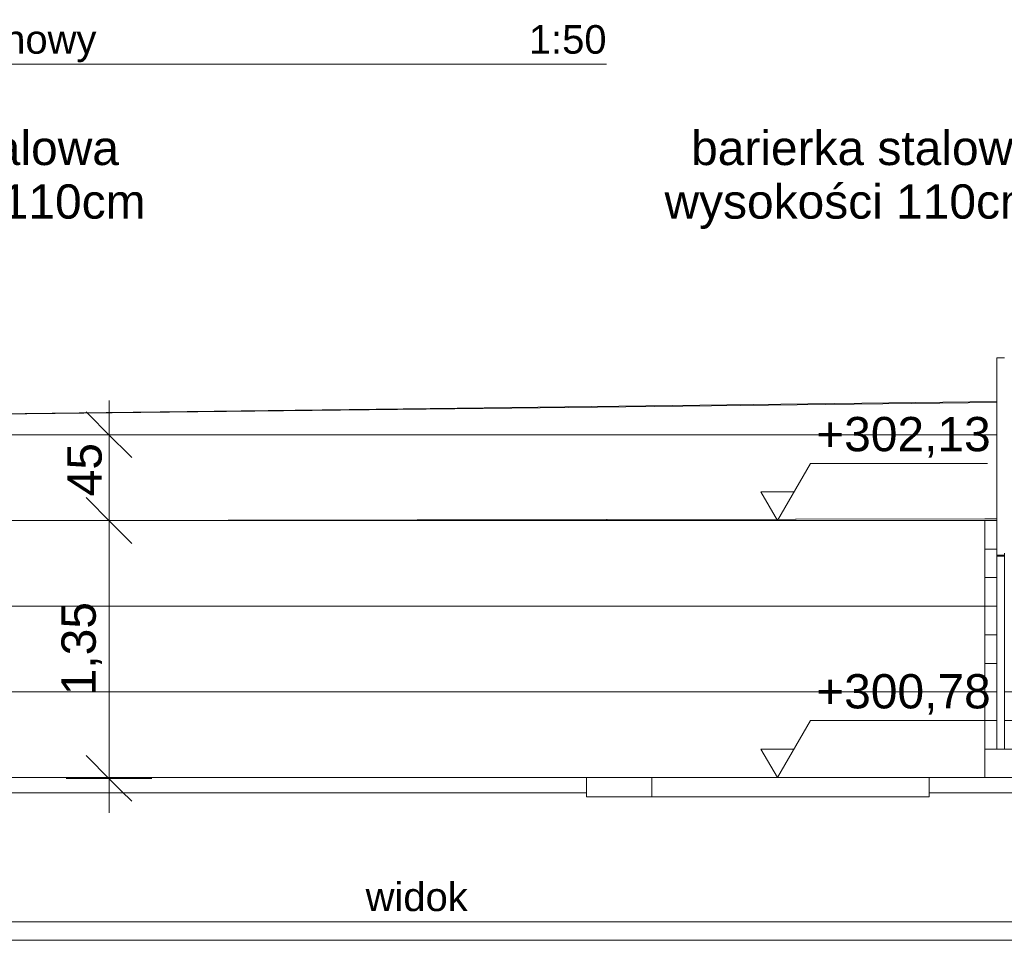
# Model space of a CAD drawing. Extents: x 260 to 4140, y 64 to 2915.
# Tile 2 of 10: x 1227 to 2261, y 65 to 1031. Entities that reach past the tile are written whole.
import ezdxf
from ezdxf.enums import TextEntityAlignment as Align
from ezdxf.xclip import XClip

# ---------------------------------------------------------------- set-up
doc = ezdxf.new("R2010")
doc.units = 0
doc.header["$MEASUREMENT"] = 0
doc.header["$XCLIPFRAME"] = 0
doc.linetypes.add('Wipeout_Contour', pattern=[10000, 0, -10000])
for name, color, linetype in [('FORMA - Arch 01 - 820-G Rysunki Obrazki', 7, 'Continuous'), ('S00A_widok_4_0', 7, 'Continuous'), ('S00A_widok_4_09FORMA  - nawierzchnie MODEL', 7, 'Continuous'), ('S00A_widok_4__UKŁAD LODÓWEK I REGAŁÓW', 7, 'Continuous')]:
    doc.layers.add(name, color=color, linetype=linetype)
doc.styles.add('STYL_AUTOMATYCZNY_2', font='arial.ttf')
doc.styles.add('STYL_AUTOMATYCZNY_6', font='arial.ttf')

# ---------------------------------------------------------------- blocks, each defined once
blk = doc.blocks.new('Wbudowany tytuł rysunku[2]', base_point=(436.9, 1082.7))
at = {"layer": 'FORMA - Arch 01 - 820-G Rysunki Obrazki', "color": 7, "linetype": 'Continuous', "lineweight": 13, "ltscale": 0.1}
blk.add_line((436.9, 984.7), (1843.3, 984.7), dxfattribs=at)
at = {"layer": 'FORMA - Arch 01 - 820-G Rysunki Obrazki', "color": 7, "lineweight": 13, "style": 'STYL_AUTOMATYCZNY_6'}
blk.add_attdef('AC_DrawingNumber', text='', height=30, dxfattribs=at).set_placement((436.9, 1025.8), align=Align.TOP_LEFT)
blk.add_attdef('AC_DrawingName', text='', height=30, dxfattribs=at).set_placement((1140.1, 1025.8), align=Align.TOP_CENTER)
blk.add_attdef('AC_DrawingScale', text='', height=30, dxfattribs=at).set_placement((1843.3, 1025.8), align=Align.TOP_RIGHT)
blk = doc.blocks.new('Rysunek_4_4', base_point=(49396284.5, 239.7))
at = {"layer": 'S00A_widok_4_0', "color": 7, "linetype": 'Continuous', "lineweight": 13, "char_height": 36, "width": 508.781, "line_spacing_factor": 0.937578, "style": 'STYL_AUTOMATYCZNY_6'}
for s, insert, attachment_point in [('\\A1;{\\pql;\\fArial|b0|i0|c238|p0;\\W1.000000;barierka stalowa wysokości 110cm}', (965.3, 863.3), 4), ('\\A1;{\\pql;\\fArial|b0|i0|c238|p0;\\W1.000000;barierka stalowa wysokości 110cm}', (965.3, 863.3), 4), ('\\A1;{\\pqr;\\fArial|b0|i0|c238|p0;\\W1.000000;barierka stalowa wysokości 110cm}', (2298.2, 863.3), 6), ('\\A1;{\\pqr;\\fArial|b0|i0|c238|p0;\\W1.000000;barierka stalowa wysokości 110cm}', (2298.2, 863.3), 6)]:
    blk.add_mtext(s, dxfattribs=dict(at, insert=insert, attachment_point=attachment_point))
at = {"color": 254, "linetype": 'Wipeout_Contour', "lineweight": 0, "ltscale": 7046.57729}
blk.add_wipeout([(1011.6, 614.9), (2252.9, 629.6), (2252.9, 630.5), (1011.6, 615.5)], dxfattribs=at).dxf.layer = 'S00A_widok_4_0'
at = {"color": 254, "linetype": 'Wipeout_Contour', "lineweight": 0, "ltscale": 14870.337167}
blk.add_wipeout([(372.4, 219.7), (372.4, 182.4), (2977.1, 182.4), (2977.1, 219.7), (2181.9, 219.7), (2181.9, 215.7), (1822.4, 215.7), (1822.4, 219.7)], dxfattribs=at).dxf.layer = 'S00A_widok_4_0'
at = {"color": 254, "linetype": 'Wipeout_Contour', "lineweight": 0, "ltscale": 5941.19079}
blk.add_wipeout([(1249.3, 505.7), (2240.4, 505.7), (2240.4, 507.6)], dxfattribs=at).dxf.layer = 'S00A_widok_4_09FORMA  - nawierzchnie MODEL'
at = {"color": 254, "linetype": 'Wipeout_Contour', "lineweight": 0, "ltscale": 6642.007072}
blk.add_wipeout([(2240.4, 235.7), (2240.4, 325.7), (1024, 325.7), (1024, 235.7)], dxfattribs=at).dxf.layer = 'S00A_widok_4_09FORMA  - nawierzchnie MODEL'
at = {"layer": 'S00A_widok_4__UKŁAD LODÓWEK I REGAŁÓW', "color": 9, "linetype": 'Continuous', "lineweight": 13, "ltscale": 0.2}
blk.add_line((2005.2, 265.7), (2040, 265.7), dxfattribs=at)
at = {"color": 254, "linetype": 'Wipeout_Contour', "lineweight": 0, "ltscale": 7026.913057}
blk.add_wipeout([(2252.9, 629.6), (1011.6, 614.9), (1011.6, 595.7), (2252.9, 595.7)], dxfattribs=at).dxf.layer = 'S00A_widok_4_0'
at = {"color": 254, "linetype": 'Wipeout_Contour', "lineweight": 0, "ltscale": 9212.314784}
blk.add_wipeout([(2240.4, 507.6), (2240.4, 505.7), (2252.9, 505.7), (2252.9, 507.6)], dxfattribs=at).dxf.layer = 'S00A_widok_4_09FORMA  - nawierzchnie MODEL'
at = {"color": 254, "linetype": 'Wipeout_Contour', "lineweight": 0, "ltscale": 10223.885716}
blk.add_wipeout([(2240.4, 265.7), (2240.4, 235.7), (2846.4, 235.7), (2846.4, 265.7)], dxfattribs=at).dxf.layer = 'S00A_widok_4_09FORMA  - nawierzchnie MODEL'
at = {"color": 254, "linetype": 'Wipeout_Contour', "lineweight": 0, "ltscale": 5771.217138}
blk.add_wipeout([(1024.1, 219.7), (1822.4, 219.7), (1822.4, 235.7), (1024.1, 235.7)], dxfattribs=at).dxf.layer = 'S00A_widok_4_09FORMA  - nawierzchnie MODEL'
at = {"layer": 'S00A_widok_4_0', "color": 7, "linetype": 'Continuous', "lineweight": 15, "ltscale": 0.2}
blk.add_line((1297, 258.9), (1345, 210.9), dxfattribs=at)
at = {"layer": 'S00A_widok_4_0', "color": 7, "linetype": 'Continuous', "lineweight": 13, "ltscale": 0.2}
for p, q in [((1366, 234.9), (1276, 234.9)), ((1321, 198.9), (1321, 234.9))]:
    blk.add_line(p, q, dxfattribs=at)
at = {"layer": 'S00A_widok_4_09FORMA  - nawierzchnie MODEL', "color": 7, "linetype": 'Continuous', "lineweight": 18, "ltscale": 0.2}
for q in [(417.4, 235.7), (1822.4, 215.7)]:
    blk.add_line((1822.4, 235.7), q, dxfattribs=at)
at = {"layer": 'S00A_widok_4_09FORMA  - nawierzchnie MODEL', "color": 251, "linetype": 'Continuous', "lineweight": 13, "ltscale": 0.2, "true_color": 0x606060}
blk.add_line((1024.1, 219.7), (1822.4, 219.7), dxfattribs=at)
at = {"color": 254, "linetype": 'Wipeout_Contour', "lineweight": 0, "ltscale": 9056.647513}
blk.add_wipeout([(2240.4, 295.7), (2240.4, 265.7), (2252.9, 265.7), (2252.9, 295.7)], dxfattribs=at).dxf.layer = 'S00A_widok_4_09FORMA  - nawierzchnie MODEL'
at = {"color": 254, "linetype": 'Wipeout_Contour', "lineweight": 0, "ltscale": 8891.45547}
blk.add_wipeout([(2181.9, 235.7), (2181.9, 219.7), (2240.4, 219.7), (2240.4, 235.7)], dxfattribs=at).dxf.layer = 'S00A_widok_4_09FORMA  - nawierzchnie MODEL'
at = {"color": 254, "linetype": 'Wipeout_Contour', "lineweight": 0, "ltscale": 9072.309519}
blk.add_wipeout([(2240.4, 325.7), (2240.4, 295.7), (2252.9, 295.7), (2252.9, 325.7)], dxfattribs=at).dxf.layer = 'S00A_widok_4_09FORMA  - nawierzchnie MODEL'
at = {"color": 254, "linetype": 'Wipeout_Contour', "lineweight": 0, "ltscale": 8195.443043}
blk.add_wipeout([(2181.9, 215.7), (2181.9, 235.7), (1890.8, 235.7), (1890.8, 215.7)], dxfattribs=at).dxf.layer = 'S00A_widok_4_09FORMA  - nawierzchnie MODEL'
at = {"color": 254, "linetype": 'Wipeout_Contour', "lineweight": 0, "ltscale": 10212.652994}
blk.add_wipeout([(2240.4, 219.7), (2845.2, 219.7), (2845.2, 235.7), (2240.4, 235.7)], dxfattribs=at).dxf.layer = 'S00A_widok_4_09FORMA  - nawierzchnie MODEL'
at = {"layer": 'S00A_widok_4_09FORMA  - nawierzchnie MODEL', "color": 7, "linetype": 'Continuous', "lineweight": 18, "ltscale": 0.2}
for p, q in [((1890.8, 235.7), (1822.4, 235.7)), ((1890.8, 235.7), (1890.8, 215.7)), ((1890.8, 215.7), (1822.4, 215.7))]:
    blk.add_line(p, q, dxfattribs=at)
at = {"layer": 'S00A_widok_4_09FORMA  - nawierzchnie MODEL', "color": 251, "linetype": 'Continuous', "lineweight": 13, "ltscale": 0.2, "true_color": 0x606060}
for p, q in [((1890.8, 235.7), (2181.9, 235.7)), ((2181.9, 235.7), (2181.9, 215.7)), ((2181.9, 219.7), (2240.4, 219.7)), ((2240.4, 219.7), (2845.2, 219.7)), ((1890.8, 215.7), (2181.9, 215.7))]:
    blk.add_line(p, q, dxfattribs=at)
at = {"layer": 'S00A_widok_4_09FORMA  - nawierzchnie MODEL', "color": 7, "linetype": 'Continuous', "lineweight": 18, "ltscale": 0.2, "flags": 128}
blk.add_lwpolyline([(2977.1, 235.7), (2535.9, 235.7), (1890.8, 235.7)], dxfattribs=at)
at = {"layer": 'S00A_widok_4__UKŁAD LODÓWEK I REGAŁÓW', "color": 9, "linetype": 'Continuous', "lineweight": 13, "ltscale": 0.2}
for p, q in [((2022.6, 235.7), (2057.4, 295.7)), ((2057.4, 295.7), (2243.2, 295.7)), ((2022.6, 235.7), (2005.2, 265.7))]:
    blk.add_line(p, q, dxfattribs=at)
at = {"color": 254, "linetype": 'Wipeout_Contour', "lineweight": 0, "ltscale": 9089.528869}
blk.add_wipeout([(2240.4, 355.7), (2240.4, 325.7), (2252.9, 325.7), (2252.9, 355.7)], dxfattribs=at).dxf.layer = 'S00A_widok_4_09FORMA  - nawierzchnie MODEL'
at = {"color": 254, "linetype": 'Wipeout_Contour', "lineweight": 0, "ltscale": 9108.296721}
blk.add_wipeout([(2240.4, 385.7), (2240.4, 355.7), (2252.9, 355.7), (2252.9, 385.7)], dxfattribs=at).dxf.layer = 'S00A_widok_4_09FORMA  - nawierzchnie MODEL'
at = {"color": 254, "linetype": 'Wipeout_Contour', "lineweight": 0, "ltscale": 9128.603528}
blk.add_wipeout([(2240.4, 385.7), (2252.9, 385.7), (2252.9, 415.7), (2240.4, 415.7)], dxfattribs=at).dxf.layer = 'S00A_widok_4_09FORMA  - nawierzchnie MODEL'
at = {"color": 254, "linetype": 'Wipeout_Contour', "lineweight": 0, "ltscale": 9150.439053}
blk.add_wipeout([(2240.4, 445.7), (2240.4, 415.7), (2252.9, 415.7), (2252.9, 445.7)], dxfattribs=at).dxf.layer = 'S00A_widok_4_09FORMA  - nawierzchnie MODEL'
at = {"color": 254, "linetype": 'Wipeout_Contour', "lineweight": 0, "ltscale": 11474.343068}
blk.add_wipeout([(2240.4, 475.7), (2240.4, 445.7), (2252.9, 445.7), (2252.9, 468.1), (2252.9, 475.7)], dxfattribs=at).dxf.layer = 'S00A_widok_4_09FORMA  - nawierzchnie MODEL'
at = {"color": 254, "linetype": 'Wipeout_Contour', "lineweight": 0, "ltscale": 6722.250916}
blk.add_wipeout([(2240.4, 325.7), (2240.4, 415.7), (1024, 415.7), (1024, 325.7)], dxfattribs=at).dxf.layer = 'S00A_widok_4_09FORMA  - nawierzchnie MODEL'
at = {"layer": 'S00A_widok_4_09FORMA  - nawierzchnie MODEL', "color": 251, "linetype": 'Continuous', "lineweight": 13, "ltscale": 0.2, "true_color": 0x606060}
for p, q in [((2240.4, 355.7), (2240.4, 325.7)), ((2240.4, 325.7), (1024, 325.7)), ((2240.4, 325.7), (2240.4, 235.7)), ((2240.4, 325.7), (2240.4, 295.7))]:
    blk.add_line(p, q, dxfattribs=at)
at = {"layer": 'S00A_widok_4__UKŁAD LODÓWEK I REGAŁÓW', "color": 6, "linetype": 'Continuous', "lineweight": 25, "insert": (2063.4, 301.7), "char_height": 36, "width": 179.839, "attachment_point": 7, "style": 'STYL_AUTOMATYCZNY_2'}
blk.add_mtext('\\A1;{\\pql;\\fArial|b0|i0|c238|p0;\\W1.000000;+300,78}', dxfattribs=at)
at = {"color": 254, "linetype": 'Wipeout_Contour', "lineweight": 0, "ltscale": 9220.556014}
blk.add_wipeout([(2260.9, 469.4), (2252.9, 469.4), (2252.9, 469.2), (2260.9, 469.2)], dxfattribs=at).dxf.layer = 'S00A_widok_4_0'
at = {"color": 254, "linetype": 'Wipeout_Contour', "lineweight": 0, "ltscale": 6822.565553}
blk.add_wipeout([(2240.4, 415.7), (2240.4, 505.7), (1024, 505.7), (1024, 415.7)], dxfattribs=at).dxf.layer = 'S00A_widok_4_09FORMA  - nawierzchnie MODEL'
at = {"layer": 'S00A_widok_4_09FORMA  - nawierzchnie MODEL', "color": 251, "linetype": 'Continuous', "lineweight": 13, "ltscale": 0.2, "true_color": 0x606060}
for q in [(1024, 415.7), (2240.4, 355.7)]:
    blk.add_line((2240.4, 415.7), q, dxfattribs=at)
at = {"layer": 'S00A_widok_4_0', "color": 7, "linetype": 'Continuous', "lineweight": 13, "insert": (1313.8, 322.2), "char_height": 36, "width": 96.091, "attachment_point": 7, "rotation": 90, "style": 'STYL_AUTOMATYCZNY_6'}
blk.add_mtext('\\A1;{\\pql;\\fArial|b0|i0|c238|p0;\\W1.000000;1,35}', dxfattribs=at)
at = {"color": 254, "linetype": 'Wipeout_Contour', "lineweight": 0, "ltscale": 9198.658804}
blk.add_wipeout([(2240.4, 475.7), (2252.9, 475.7), (2252.9, 505.7), (2240.4, 505.7)], dxfattribs=at).dxf.layer = 'S00A_widok_4_09FORMA  - nawierzchnie MODEL'
at = {"color": 254, "linetype": 'Wipeout_Contour', "lineweight": 0, "ltscale": 10605.549969}
blk.add_wipeout([(1022.2, 595.7), (1022.2, 505.7), (1247.2, 505.7), (2240.4, 507.6), (2252.9, 507.6), (2252.9, 595.7)], dxfattribs=at).dxf.layer = 'S00A_widok_4_09FORMA  - nawierzchnie MODEL'
at = {"layer": 'S00A_widok_4_0', "color": 7, "linetype": 'Continuous', "lineweight": 13, "ltscale": 0.2}
for p, q in [((1321, 595.7), (1321, 631.7)), ((1366, 595.7), (1276, 595.7)), ((1321, 505.7), (1321, 595.7)), ((1366, 505.7), (1276, 505.7)), ((1321, 234.9), (1321, 505.7))]:
    blk.add_line(p, q, dxfattribs=at)
at = {"layer": 'S00A_widok_4_0', "color": 7, "linetype": 'Continuous', "lineweight": 15, "ltscale": 0.2}
for p, q in [((1345, 571.7), (1297, 619.7)), ((1297, 529.7), (1345, 481.7))]:
    blk.add_line(p, q, dxfattribs=at)
at = {"layer": 'S00A_widok_4_09FORMA  - nawierzchnie MODEL', "color": 251, "linetype": 'Continuous', "lineweight": 13, "ltscale": 0.2, "true_color": 0x606060}
for p, q in [((1247.2, 505.7), (2240.4, 507.6)), ((1249.3, 505.7), (2240.4, 507.6)), ((2240.4, 505.7), (1024, 505.7)), ((2240.4, 505.7), (2240.4, 415.7)), ((2240.4, 505.7), (2240.4, 475.7))]:
    blk.add_line(p, q, dxfattribs=at)
at = {"layer": 'S00A_widok_4__UKŁAD LODÓWEK I REGAŁÓW', "color": 9, "linetype": 'Continuous', "lineweight": 13, "ltscale": 0.2}
for p, q in [((2022.6, 505.7), (2057.4, 565.7)), ((2057.4, 565.7), (2243.2, 565.7)), ((2022.6, 505.7), (2005.2, 535.7)), ((2005.2, 535.7), (2040, 535.7))]:
    blk.add_line(p, q, dxfattribs=at)
at = {"layer": 'S00A_widok_4_0', "color": 7, "linetype": 'Continuous', "lineweight": 13, "insert": (1313.8, 531.1), "char_height": 36, "width": 54.916, "attachment_point": 7, "rotation": 90, "style": 'STYL_AUTOMATYCZNY_6'}
blk.add_mtext('\\A1;{\\pql;\\fArial|b0|i0|c238|p0;\\W1.000000;45}', dxfattribs=at)
at = {"layer": 'S00A_widok_4__UKŁAD LODÓWEK I REGAŁÓW', "color": 6, "linetype": 'Continuous', "lineweight": 25, "insert": (2063.4, 571.7), "char_height": 36, "width": 179.839, "attachment_point": 7, "style": 'STYL_AUTOMATYCZNY_2'}
blk.add_mtext('\\A1;{\\pql;\\fArial|b0|i0|c238|p0;\\W1.000000;+302,13}', dxfattribs=at)
at = {"color": 254, "linetype": 'Wipeout_Contour', "lineweight": 0, "ltscale": 9322.517526}
blk.add_wipeout([(2252.9, 469.4), (2260.9, 469.4), (2260.9, 676.5), (2252.9, 676.5)], dxfattribs=at).dxf.layer = 'S00A_widok_4_0'
at = {"layer": 'S00A_widok_4_0', "color": 7, "linetype": 'Continuous', "lineweight": 13, "ltscale": 0.2}
blk.add_line((2252.9, 676.5), (2260.9, 676.5), dxfattribs=at)
at = {"layer": 'S00A_widok_4_0', "color": 7, "linetype": 'Continuous', "lineweight": 15, "ltscale": 0.2}
for p, q in [((1011.6, 615.5), (2252.9, 630.5)), ((2252.9, 629.6), (1011.6, 614.9))]:
    blk.add_line(p, q, dxfattribs=at)
at = {"layer": 'S00A_widok_4_09FORMA  - nawierzchnie MODEL', "color": 251, "linetype": 'Continuous', "lineweight": 13, "ltscale": 0.2, "true_color": 0x606060}
for p, q in [((2252.9, 595.7), (1022.2, 595.7)), ((2240.4, 507.6), (2252.9, 507.6)), ((2252.9, 505.7), (2240.4, 505.7)), ((2252.9, 475.7), (2240.4, 475.7))]:
    blk.add_line(p, q, dxfattribs=at)
at = {"color": 254, "linetype": 'Wipeout_Contour', "lineweight": 0, "ltscale": 9154.687181}
blk.add_wipeout([(2252.9, 265.7), (2260.9, 265.7), (2260.9, 468.1), (2252.9, 468.1)], dxfattribs=at).dxf.layer = 'S00A_widok_4_0'
at = {"layer": 'S00A_widok_4_09FORMA  - nawierzchnie MODEL', "color": 251, "linetype": 'Continuous', "lineweight": 13, "ltscale": 0.2, "true_color": 0x606060}
for p, q in [((2252.9, 445.7), (2240.4, 445.7)), ((2252.9, 415.7), (2240.4, 415.7)), ((2252.9, 385.7), (2240.4, 385.7)), ((2252.9, 355.7), (2240.4, 355.7)), ((2252.9, 325.7), (2240.4, 325.7)), ((2826, 325.7), (2260.9, 325.7)), ((2252.9, 295.7), (2240.4, 295.7)), ((2826, 295.7), (2260.9, 295.7)), ((2846.4, 265.7), (2240.4, 265.7))]:
    blk.add_line(p, q, dxfattribs=at)
at = {"color": 254, "linetype": 'Wipeout_Contour', "lineweight": 0, "ltscale": 9220.031242}
blk.add_wipeout([(2252.9, 469.2), (2252.9, 468.1), (2260.9, 468.1), (2260.9, 469.2)], dxfattribs=at).dxf.layer = 'S00A_widok_4_0'
at = {"layer": 'S00A_widok_4_0', "color": 7, "linetype": 'Continuous', "lineweight": 13, "ltscale": 0.2}
for p, q in [((2252.9, 469.4), (2252.9, 676.5)), ((2252.9, 469.2), (2252.9, 469.4)), ((2252.9, 469.4), (2260.9, 469.4)), ((2252.9, 468.1), (2252.9, 469.2)), ((2260.9, 468.1), (2252.9, 468.1)), ((2252.9, 265.7), (2252.9, 468.1)), ((2260.9, 471.3), (2260.9, 468.1)), ((2260.9, 265.7), (2260.9, 468.1))]:
    blk.add_line(p, q, dxfattribs=at)
blk = doc.blocks.new('Wbudowany tytuł rysunku[4]', base_point=(310.8, 182.4))
at = {"layer": 'FORMA - Arch 01 - 820-G Rysunki Obrazki', "color": 7, "linetype": 'Continuous', "lineweight": 13, "ltscale": 0.1}
blk.add_line((310.8, 84.4), (2977.1, 84.4), dxfattribs=at)
at = {"layer": 'FORMA - Arch 01 - 820-G Rysunki Obrazki', "color": 7, "lineweight": 13, "style": 'STYL_AUTOMATYCZNY_6'}
blk.add_attdef('AC_DrawingNumber', text='', height=30, dxfattribs=at).set_placement((310.8, 125.6), align=Align.TOP_LEFT)
blk.add_attdef('AC_DrawingName', text='', height=30, dxfattribs=at).set_placement((1644, 125.6), align=Align.TOP_CENTER)
blk.add_attdef('AC_DrawingScale', text='', height=30, dxfattribs=at).set_placement((2977.1, 125.6), align=Align.TOP_RIGHT)

msp = doc.modelspace()

# ---------------------------------------------------------------- linework, layer by layer
at = {"color": 7, "linetype": 'Continuous', "lineweight": 13, "ltscale": 0.1}
msp.add_line((260, 64.9), (4140, 64.9), dxfattribs=at)

# ---------------------------------------------------------------- block references
at = {"layer": 'FORMA - Arch 01 - 820-G Rysunki Obrazki', "color": 7, "lineweight": 13}
msp.add_blockref('Wbudowany tytuł rysunku[2]', (436.9, 1082.7), dxfattribs=at).add_auto_attribs({'AC_DrawingName': 'Przekrój terenowy', 'AC_DrawingNumber': 'S02', 'AC_DrawingScale': '1:50'})
at = {"layer": 'FORMA - Arch 01 - 820-G Rysunki Obrazki', "color": 7, "linetype": 'Continuous', "lineweight": 13, "ltscale": 0.1}
ref = msp.add_blockref('Rysunek_4_4', (49396284.5, 239.7), dxfattribs=at)
XClip(ref).set_block_clipping_path([(310.7706477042, 182.4276149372), (2977.1395279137, 1278.510222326)])
at = {"layer": 'FORMA - Arch 01 - 820-G Rysunki Obrazki', "color": 7, "lineweight": 13}
ref = msp.add_blockref('Wbudowany tytuł rysunku[4]', (310.8, 182.4), dxfattribs=at)
ref.add_attrib('AC_DrawingName', 'widok', dxfattribs={"color": 7, "lineweight": 13, "height": 30, "style": 'STYL_AUTOMATYCZNY_6'}).set_placement((1644, 125.6), align=Align.TOP_CENTER)

doc.saveas('drawing.dxf')
